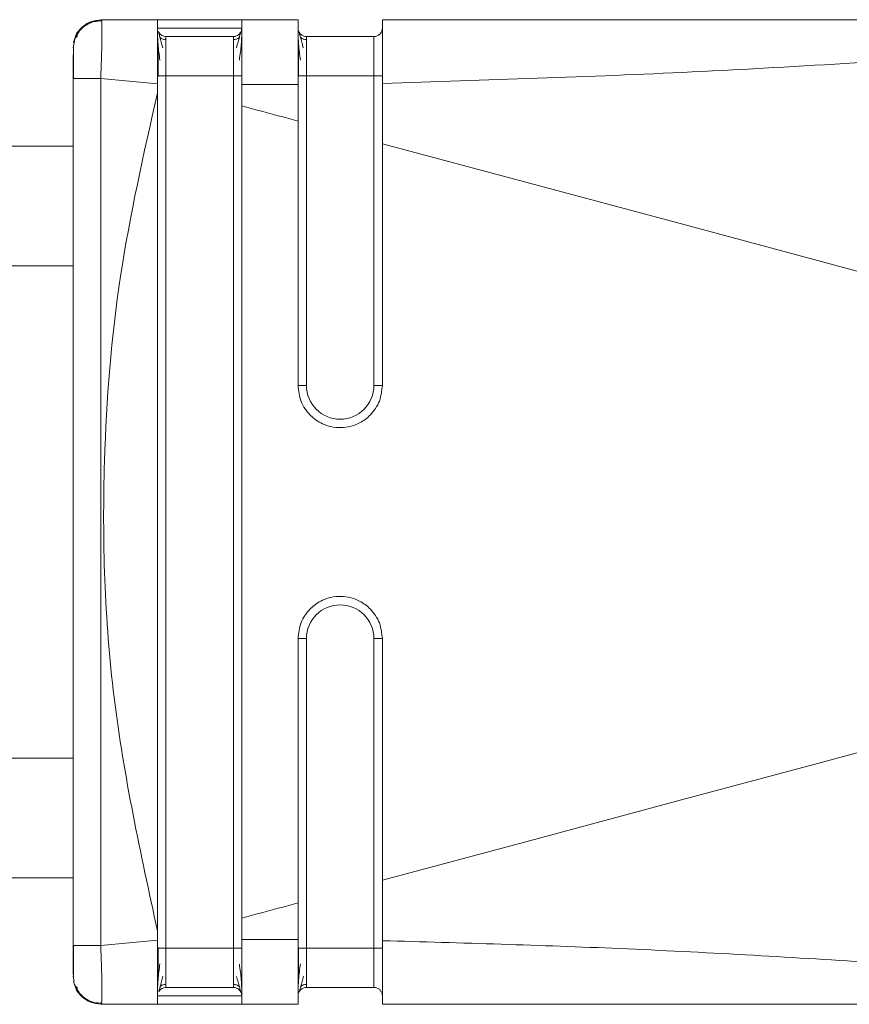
# Model space of a CAD drawing. Header units: millimetres. Extents: x -445 to 1926, y -59 to 420.
# Tile 30 of 44: x 611 to 626, y 391 to 409. Entities that reach past the tile are written whole.
import ezdxf

# ---------------------------------------------------------------- set-up
doc = ezdxf.new("R2010")
doc.units = ezdxf.units.MM
doc.linetypes.add('SLD-Solid', pattern=[0])

msp = doc.modelspace()

# ---------------------------------------------------------------- linework, layer by layer
at = {"color": 7, "linetype": 'SLD-Solid', "lineweight": 18}
for p, q in [((612.433, 408.872), (612.426, 408.892)), ((612.426, 408.892), (613.426, 408.892)), ((612.426, 408.892), (612.426, 408.892)), ((612.426, 408.892), (613.426, 408.892)), ((615.93, 408.892), (614.926, 408.892)), ((614.926, 408.892), (615.926, 408.892)), ((614.926, 408.892), (614.926, 408.892)), ((614.926, 408.892), (615.926, 408.892)), ((614.926, 408.892), (614.926, 408.892)), ((632.621, 408.892), (617.426, 408.892)), ((617.426, 408.892), (632.621, 408.892)), ((617.426, 408.892), (632.621, 408.892)), ((617.426, 408.892), (617.426, 408.892)), ((614.926, 408.742), (614.926, 408.742)), ((614.926, 408.665), (614.926, 408.679)), ((617.426, 408.742), (617.426, 408.742)), ((611.926, 408.392), (611.945, 408.485)), ((611.926, 408.392), (611.945, 408.485)), ((613.576, 408.592), (614.776, 408.592)), ((613.576, 408.592), (613.576, 408.592)), ((614.776, 408.592), (614.776, 408.592)), ((616.076, 408.592), (617.276, 408.592)), ((616.076, 408.592), (616.076, 408.592)), ((616.076, 408.592), (617.276, 408.592)), ((617.276, 408.592), (617.276, 408.592)), ((611.935, 408.437), (611.935, 408.392)), ((611.926, 392.438), (611.926, 407.847)), ((612.417, 407.847), (613.426, 407.753)), ((612.417, 392.438), (612.417, 407.847)), ((613.426, 407.585), (613.426, 407.753)), ((613.576, 407.892), (613.576, 392.392)), ((613.576, 407.892), (614.776, 407.892)), ((614.776, 392.392), (614.776, 407.892)), ((616.076, 407.892), (616.076, 402.392)), ((616.076, 407.892), (617.276, 407.892)), ((617.276, 402.392), (617.276, 407.892)), ((611.926, 406.642), (536.814, 406.642)), ((611.926, 404.517), (536.814, 404.517)), ((616.076, 397.892), (616.076, 392.392)), ((617.276, 392.392), (617.276, 397.892)), ((611.926, 395.767), (536.814, 395.767)), ((536.814, 393.642), (611.926, 393.642)), ((617.426, 393.596), (617.426, 392.523)), ((612.417, 392.438), (613.426, 392.531)), ((613.426, 392.531), (613.426, 392.7)), ((611.926, 392.438), (611.944, 392.438)), ((613.576, 392.392), (614.776, 392.392)), ((616.076, 392.392), (617.276, 392.392)), ((611.926, 391.892), (611.945, 391.8)), ((611.935, 391.919), (611.935, 391.848)), ((613.576, 391.692), (614.776, 391.692)), ((616.076, 391.692), (617.276, 391.692)), ((614.926, 391.392), (614.926, 391.542)), ((612.426, 391.392), (612.432, 391.432)), ((612.426, 391.392), (613.426, 391.392)), ((614.926, 391.392), (615.93, 391.392)), ((617.426, 391.392), (632.622, 391.392))]:
    msp.add_line(p, q, dxfattribs=at)
at = {"color": 7, "linetype": 'SLD-Solid', "lineweight": 18, "flags": 128}
for points in [[(613.426, 408.892), (613.484, 408.892), (613.646, 408.892), (613.889, 408.892), (614.176, 408.892), (614.463, 408.892), (614.707, 408.892), (614.869, 408.892), (614.926, 408.892)], [(614.926, 408.892), (614.869, 408.892), (614.707, 408.892), (614.463, 408.892), (614.176, 408.892), (613.889, 408.892), (613.646, 408.892), (613.484, 408.892), (613.426, 408.892)], [(614.926, 408.742), (614.869, 408.742), (614.707, 408.742), (614.463, 408.742), (614.176, 408.742), (613.889, 408.742), (613.646, 408.742), (613.484, 408.742), (613.426, 408.742)], [(614.776, 408.592), (614.731, 408.592), (614.601, 408.592), (614.406, 408.592), (614.176, 408.592), (613.947, 408.592), (613.752, 408.592), (613.622, 408.592), (613.576, 408.592)], [(613.426, 407.892), (613.429, 407.892), (613.438, 407.892), (613.452, 407.892), (613.47, 407.892), (613.493, 407.892), (613.519, 407.892), (613.547, 407.892), (613.576, 407.892)], [(615.926, 407.892), (615.929, 407.892), (615.938, 407.892), (615.952, 407.892), (615.97, 407.892), (615.993, 407.892), (616.019, 407.892), (616.047, 407.892), (616.076, 407.892)], [(615.926, 407.091), (615.802, 407.124), (615.677, 407.158), (615.552, 407.191), (615.427, 407.225), (615.302, 407.258), (615.177, 407.292), (615.052, 407.325), (614.926, 407.359)], [(637.999, 401.157), (635.494, 401.832), (632.965, 402.513), (630.413, 403.2), (627.843, 403.891), (625.257, 404.586), (622.657, 405.285), (620.046, 405.986), (617.426, 406.689)], [(615.926, 402.392), (615.929, 402.392), (615.938, 402.392), (615.952, 402.392), (615.97, 402.392), (615.993, 402.392), (616.019, 402.392), (616.047, 402.392), (616.076, 402.392)], [(617.426, 402.392), (617.424, 402.392), (617.415, 402.392), (617.401, 402.392), (617.383, 402.392), (617.36, 402.392), (617.334, 402.392), (617.306, 402.392), (617.276, 402.392)], [(637.999, 399.128), (635.494, 398.453), (632.964, 397.771), (630.413, 397.085), (627.843, 396.394), (625.257, 395.698), (622.657, 395), (620.046, 394.299), (617.426, 393.596)], [(615.926, 397.892), (615.929, 397.892), (615.938, 397.892), (615.952, 397.892), (615.97, 397.892), (615.993, 397.892), (616.019, 397.892), (616.047, 397.892), (616.076, 397.892)], [(617.426, 397.892), (617.424, 397.892), (617.415, 397.892), (617.401, 397.892), (617.383, 397.892), (617.36, 397.892), (617.334, 397.892), (617.306, 397.892), (617.276, 397.892)], [(615.926, 393.194), (615.802, 393.16), (615.677, 393.127), (615.552, 393.093), (615.427, 393.06), (615.302, 393.026), (615.177, 392.993), (615.052, 392.959), (614.926, 392.926)], [(613.426, 392.392), (613.429, 392.392), (613.438, 392.392), (613.452, 392.392), (613.47, 392.392), (613.493, 392.392), (613.519, 392.392), (613.547, 392.392), (613.576, 392.392)], [(615.926, 392.392), (615.929, 392.392), (615.938, 392.392), (615.952, 392.392), (615.97, 392.392), (615.993, 392.392), (616.019, 392.392), (616.047, 392.392), (616.076, 392.392)], [(613.426, 391.542), (613.484, 391.542), (613.646, 391.542), (613.889, 391.542), (614.176, 391.542), (614.463, 391.542), (614.707, 391.542), (614.869, 391.542), (614.926, 391.542)], [(613.426, 391.392), (613.484, 391.392), (613.646, 391.392), (613.889, 391.392), (614.176, 391.392), (614.463, 391.392), (614.707, 391.392), (614.869, 391.392), (614.926, 391.392)]]:
    msp.add_lwpolyline(points, dxfattribs=at)
at = {"color": 7, "linetype": 'SLD-Solid', "lineweight": 18}
for centre, radius, start, end in [((613.576, 408.742), 0.15, 211.7267, 270), ((613.576, 408.742), 0.15, 211.7343, 270), ((614.776, 408.742), 0.15, 270, 328.18), ((616.076, 408.742), 0.15, 179.9966, 270), ((616.076, 408.742), 0.15, 196.9366, 270), ((616.676, 402.392), 0.6, 180, 0), ((616.676, 397.892), 0.6, 0, 180), ((613.576, 391.542), 0.15, 90, 147.708), ((613.576, 391.542), 0.15, 90, 145.565), ((614.776, 391.542), 0.15, 22.506, 90), ((616.076, 391.542), 0.15, 90, 180)]:
    msp.add_arc(centre, radius, start, end, dxfattribs=at)
for points, knots in [([(611.945, 408.485), (611.95, 408.518), (611.963, 408.617), (612.066, 408.754), (612.23, 408.87), (612.361, 408.885), (612.426, 408.892)], [0, 0, 0, 0, 0.146778, 0.431186, 0.715593, 1, 1, 1, 1]), ([(611.959, 408.555), (611.96, 408.565), (611.973, 408.639), (612.068, 408.753), (612.229, 408.87), (612.361, 408.885), (612.426, 408.892)], [0, 0, 0, 0, 0.048095, 0.365397, 0.682698, 1, 1, 1, 1]), ([(612.445, 408.873), (612.397, 408.87), (612.297, 408.866), (612.156, 408.803), (612.034, 408.702), (611.986, 408.609), (611.962, 408.563)], [0, 0, 0, 0, 0.232612, 0.484175, 0.74422, 1, 1, 1, 1]), ([(612.429, 408.871), (612.387, 408.869), (612.293, 408.864), (612.156, 408.803), (612.034, 408.702), (611.986, 408.609), (611.962, 408.563)], [0, 0, 0, 0, 0.212819, 0.470871, 0.737623, 1, 1, 1, 1]), ([(612.417, 407.847), (612.42, 407.919), (612.426, 408.06), (612.435, 408.321), (612.441, 408.608), (612.439, 408.791), (612.435, 408.865), (612.433, 408.872), (612.433, 408.872)], [0, 0, 0, 0, 0.150114, 0.295392, 0.570388, 0.849738, 0.993788, 1, 1, 1, 1]), ([(613.426, 408.892), (613.426, 408.877), (613.426, 408.847), (613.426, 408.576), (613.426, 408.204), (613.426, 407.904), (613.426, 407.753)], [0, 0, 0, 0, 0.2500976, 0.4998872, 0.7496188, 1, 1, 1, 1]), ([(614.926, 408.892), (614.927, 408.875), (614.927, 408.841), (614.926, 408.58), (614.927, 408.206), (614.927, 407.897), (614.926, 407.738)], [0, 0, 0, 0, 0.2552155, 0.5005837, 0.7431346, 1, 1, 1, 1]), ([(615.926, 408.892), (615.926, 408.876), (615.926, 408.842), (615.926, 408.585), (615.926, 408.209), (615.926, 407.897), (615.926, 407.741)], [0, 0, 0, 0, 0.2508221, 0.5008245, 0.7509724, 1, 1, 1, 1]), ([(617.426, 407.761), (619.264, 407.819), (623.041, 407.936), (627.725, 408.246), (631.165, 408.482), (633.005, 408.615), (634.034, 408.697), (634.511, 408.748), (634.684, 408.774), (634.752, 408.793), (634.773, 408.803), (634.773, 408.814), (634.752, 408.823), (634.713, 408.832), (634.652, 408.841), (634.503, 408.855), (634.157, 408.873), (633.505, 408.889), (632.956, 408.891), (632.621, 408.892)], [0, 0, 0, 0, 0.277155, 0.569443, 0.709642, 0.801656, 0.852577, 0.869317, 0.879228, 0.882226, 0.884534, 0.88657, 0.888768, 0.891502, 0.895083, 0.899771, 0.916626, 0.949186, 1, 1, 1, 1]), ([(617.426, 408.892), (617.427, 408.877), (617.427, 408.846), (617.426, 408.654), (617.426, 408.56)], [0, 0, 0, 0, 0.510429, 1, 1, 1, 1]), ([(613.426, 408.676), (613.427, 408.644), (613.428, 408.581), (613.436, 408.456), (613.449, 408.321), (613.463, 408.224), (613.47, 408.176)], [0, 0, 0, 0, 0.262074, 0.516005, 0.761849, 1, 1, 1, 1]), ([(613.52, 408.395), (613.502, 408.463), (613.475, 408.566), (613.45, 408.652), (613.441, 408.675), (613.437, 408.686)], [0, 0, 0, 0, 0.485154, 0.738595, 1, 1, 1, 1]), ([(614.916, 408.686), (614.911, 408.675), (614.903, 408.652), (614.878, 408.565), (614.85, 408.463), (614.833, 408.395)], [0, 0, 0, 0, 0.261438, 0.514813, 1, 1, 1, 1]), ([(614.883, 408.176), (614.89, 408.224), (614.904, 408.321), (614.917, 408.455), (614.925, 408.58), (614.926, 408.643), (614.926, 408.675)], [0, 0, 0, 0, 0.238216, 0.484063, 0.737999, 1, 1, 1, 1]), ([(614.926, 407.892), (614.926, 408.015), (614.926, 408.247), (614.926, 408.491), (614.926, 408.636), (614.926, 408.723), (614.926, 408.736), (614.926, 408.742)], [0, 0, 0, 0, 0.274402, 0.520197, 0.661354, 0.819855, 1, 1, 1, 1]), ([(615.926, 408.676), (615.927, 408.644), (615.928, 408.581), (615.936, 408.456), (615.949, 408.321), (615.963, 408.224), (615.97, 408.176)], [0, 0, 0, 0, 0.262074, 0.516005, 0.761849, 1, 1, 1, 1]), ([(615.926, 408.654), (615.926, 408.642), (615.926, 408.604), (615.926, 408.503), (615.926, 408.35), (615.926, 408.147), (615.926, 407.979), (615.926, 407.892)], [0, 0, 0, 0, 0.104714, 0.304255, 0.474977, 0.729774, 1, 1, 1, 1]), ([(616.02, 408.395), (616.002, 408.463), (615.975, 408.566), (615.95, 408.652), (615.941, 408.675), (615.937, 408.686)], [0, 0, 0, 0, 0.485154, 0.738595, 1, 1, 1, 1]), ([(612.009, 408.607), (611.992, 408.596), (611.959, 408.577), (611.943, 408.513), (611.935, 408.483)], [0, 0, 0, 0, 0.524785, 1, 1, 1, 1]), ([(613.437, 408.454), (613.437, 408.415), (613.437, 408.336), (613.437, 408.195), (613.437, 408.043), (613.437, 407.938), (613.437, 407.885)], [0, 0, 0, 0, 0.249951, 0.499867, 0.749923, 1, 1, 1, 1]), ([(613.576, 408.539), (613.567, 408.54), (613.548, 408.54), (613.52, 408.548), (613.493, 408.56), (613.478, 408.573), (613.47, 408.579)], [0, 0, 0, 0, 0.2330034, 0.4800219, 0.737313, 1, 1, 1, 1]), ([(613.576, 408.592), (613.576, 408.582), (613.576, 408.561), (613.576, 408.399), (613.576, 408.168), (613.576, 407.984), (613.576, 407.892)], [0, 0, 0, 0, 0.250154, 0.499436, 0.749043, 1, 1, 1, 1]), ([(614.776, 407.892), (614.776, 407.984), (614.776, 408.168), (614.776, 408.399), (614.776, 408.561), (614.776, 408.582), (614.776, 408.592)], [0, 0, 0, 0, 0.250957, 0.500564, 0.749846, 1, 1, 1, 1]), ([(614.883, 408.579), (614.875, 408.573), (614.86, 408.56), (614.833, 408.548), (614.805, 408.54), (614.786, 408.54), (614.776, 408.539)], [0, 0, 0, 0, 0.2626841, 0.5199756, 0.7669958, 1, 1, 1, 1]), ([(615.937, 408.454), (615.937, 408.415), (615.937, 408.336), (615.937, 408.195), (615.937, 408.043), (615.937, 407.938), (615.937, 407.885)], [0, 0, 0, 0, 0.249951, 0.499867, 0.749923, 1, 1, 1, 1]), ([(616.076, 408.539), (616.067, 408.54), (616.048, 408.54), (616.02, 408.548), (615.993, 408.56), (615.978, 408.573), (615.97, 408.579)], [0, 0, 0, 0, 0.233003, 0.480022, 0.737313, 1, 1, 1, 1]), ([(616.076, 408.592), (616.076, 408.582), (616.076, 408.561), (616.076, 408.399), (616.076, 408.168), (616.076, 407.984), (616.076, 407.892)], [0, 0, 0, 0, 0.250154, 0.499436, 0.749043, 1, 1, 1, 1]), ([(617.276, 407.892), (617.276, 407.984), (617.276, 408.168), (617.276, 408.399), (617.276, 408.561), (617.276, 408.582), (617.276, 408.592)], [0, 0, 0, 0, 0.250957, 0.500564, 0.749846, 1, 1, 1, 1]), ([(617.426, 408.56), (617.426, 408.45), (617.427, 408.226), (617.427, 407.918), (617.426, 407.761)], [0, 0, 0, 0, 0.490418, 1, 1, 1, 1]), ([(617.426, 407.892), (617.426, 407.962), (617.426, 408.095), (617.426, 408.275), (617.426, 408.404), (617.426, 408.469), (617.426, 408.492)], [0, 0, 0, 0, 0.315244, 0.594195, 0.858802, 1, 1, 1, 1]), ([(611.935, 408.437), (611.935, 408.41), (611.935, 408.369), (611.935, 408.296), (611.935, 408.272)], [0, 0, 0, 0, 0.674694, 1, 1, 1, 1]), ([(611.926, 407.847), (611.926, 407.928), (611.926, 408.09), (611.926, 408.208), (611.926, 408.267)], [0, 0, 0, 0, 0.4993925, 1, 1, 1, 1]), ([(611.935, 408.272), (611.935, 408.249), (611.935, 408.18), (611.935, 408.03), (611.935, 407.904), (611.935, 407.841)], [0, 0, 0, 0, 0.20561, 0.602654, 1, 1, 1, 1]), ([(617.426, 407.761), (617.426, 407.557), (617.426, 407.204), (617.426, 406.842), (617.426, 406.689)], [0, 0, 0, 0, 0.576678, 1, 1, 1, 1]), ([(613.426, 392.7), (613.127, 394.075), (612.528, 396.822), (612.408, 400.747), (612.692, 404.352), (613.181, 406.506), (613.426, 407.585)], [0, 0, 0, 0, 0.2802402, 0.559855, 0.7796013, 1, 1, 1, 1]), ([(613.426, 392.7), (613.426, 395.478), (613.426, 400.44), (613.426, 405.402), (613.426, 407.585)], [0, 0, 0, 0, 0.559993, 1, 1, 1, 1]), ([(614.926, 407.738), (615.112, 407.738), (615.445, 407.738), (615.779, 407.74), (615.926, 407.741)], [0, 0, 0, 0, 0.556487, 1, 1, 1, 1]), ([(614.926, 407.738), (614.926, 407.666), (614.926, 407.54), (614.926, 407.414), (614.926, 407.359)], [0, 0, 0, 0, 0.566355, 1, 1, 1, 1]), ([(615.926, 407.091), (615.926, 407.211), (615.926, 407.428), (615.926, 407.644), (615.926, 407.741)], [0, 0, 0, 0, 0.5493, 1, 1, 1, 1]), ([(614.926, 407.359), (614.926, 404.665), (614.926, 399.853), (614.926, 395.042), (614.926, 392.926)], [0, 0, 0, 0, 0.560031, 1, 1, 1, 1]), ([(615.926, 402.392), (615.926, 403.269), (615.926, 404.836), (615.926, 406.402), (615.926, 407.091)], [0, 0, 0, 0, 0.5599755, 1, 1, 1, 1]), ([(617.426, 406.689), (617.426, 405.887), (617.426, 404.455), (617.426, 403.022), (617.426, 402.392)], [0, 0, 0, 0, 0.560015, 1, 1, 1, 1]), ([(615.926, 402.392), (615.937, 402.295), (615.953, 402.148), (616.049, 401.973), (616.168, 401.828), (616.327, 401.717), (616.515, 401.654), (616.689, 401.635), (616.865, 401.659), (617.047, 401.73), (617.196, 401.84), (617.308, 401.979), (617.401, 402.153), (617.416, 402.298), (617.426, 402.392)], [0, 0, 0, 0, 0.123082, 0.18658, 0.251196, 0.361764, 0.428626, 0.503058, 0.584391, 0.652955, 0.751381, 0.816619, 0.879885, 1, 1, 1, 1]), ([(617.426, 397.892), (617.416, 397.987), (617.401, 398.132), (617.308, 398.306), (617.196, 398.445), (617.047, 398.554), (616.865, 398.625), (616.689, 398.65), (616.515, 398.631), (616.327, 398.567), (616.168, 398.457), (616.049, 398.311), (615.953, 398.137), (615.937, 397.989), (615.926, 397.892)], [0, 0, 0, 0, 0.1201084, 0.1833772, 0.2486222, 0.3470379, 0.4156022, 0.4969406, 0.5713599, 0.6382175, 0.7488006, 0.8134106, 0.8769066, 1, 1, 1, 1]), ([(615.926, 393.194), (615.926, 394.071), (615.926, 395.637), (615.926, 397.203), (615.926, 397.892)], [0, 0, 0, 0, 0.560002, 1, 1, 1, 1]), ([(617.426, 397.892), (617.426, 397.09), (617.426, 395.658), (617.426, 394.226), (617.426, 393.596)], [0, 0, 0, 0, 0.559985, 1, 1, 1, 1]), ([(615.926, 392.544), (615.926, 392.667), (615.926, 392.882), (615.926, 393.1), (615.926, 393.194)], [0, 0, 0, 0, 0.570582, 1, 1, 1, 1]), ([(614.926, 392.926), (614.926, 392.856), (614.926, 392.729), (614.926, 392.603), (614.926, 392.547)], [0, 0, 0, 0, 0.5536399, 1, 1, 1, 1]), ([(613.426, 392.531), (613.426, 392.381), (613.426, 392.081), (613.426, 391.709), (613.426, 391.438), (613.426, 391.408), (613.426, 391.392)], [0, 0, 0, 0, 0.250255, 0.500093, 0.749776, 1, 1, 1, 1]), ([(615.926, 392.544), (615.739, 392.545), (615.405, 392.547), (615.072, 392.547), (614.926, 392.547)], [0, 0, 0, 0, 0.563222, 1, 1, 1, 1]), ([(614.926, 392.547), (614.927, 392.388), (614.927, 392.079), (614.926, 391.705), (614.927, 391.444), (614.927, 391.41), (614.926, 391.392)], [0, 0, 0, 0, 0.2568574, 0.4994269, 0.7447768, 1, 1, 1, 1]), ([(615.926, 392.544), (615.926, 392.388), (615.926, 392.076), (615.926, 391.7), (615.926, 391.442), (615.926, 391.409), (615.926, 391.392)], [0, 0, 0, 0, 0.249034, 0.499186, 0.749184, 1, 1, 1, 1]), ([(611.926, 391.925), (611.926, 391.93), (611.926, 391.948), (611.926, 392.071), (611.926, 392.249), (611.926, 392.375), (611.926, 392.438)], [0, 0, 0, 0, 0.123715, 0.463839, 0.732822, 1, 1, 1, 1]), ([(611.935, 392.444), (611.935, 392.381), (611.935, 392.256), (611.935, 392.119), (611.935, 392.062), (611.935, 392.05)], [0, 0, 0, 0, 0.4450983, 0.8898437, 1, 1, 1, 1]), ([(611.935, 392.444), (611.935, 392.381), (611.935, 392.255), (611.935, 392.104), (611.935, 392.036), (611.935, 392.013)], [0, 0, 0, 0, 0.397346, 0.79439, 1, 1, 1, 1]), ([(611.944, 392.438), (611.948, 392.438), (611.962, 392.438), (612.063, 392.438), (612.223, 392.438), (612.353, 392.438), (612.417, 392.438)], [0, 0, 0, 0, 0.151362, 0.434241, 0.717121, 1, 1, 1, 1]), ([(612.432, 391.432), (612.434, 391.442), (612.44, 391.471), (612.44, 391.683), (612.435, 391.962), (612.426, 392.225), (612.42, 392.366), (612.417, 392.438)], [0, 0, 0, 0, 0.149465, 0.429107, 0.704277, 0.849701, 1, 1, 1, 1]), ([(613.437, 392.4), (613.437, 392.347), (613.437, 392.243), (613.437, 392.091), (613.437, 391.95), (613.437, 391.872), (613.437, 391.833)], [0, 0, 0, 0, 0.250243, 0.500316, 0.750205, 1, 1, 1, 1]), ([(613.576, 392.392), (613.576, 392.3), (613.576, 392.117), (613.576, 391.885), (613.576, 391.724), (613.576, 391.703), (613.576, 391.692)], [0, 0, 0, 0, 0.250957, 0.500564, 0.749846, 1, 1, 1, 1]), ([(614.776, 391.692), (614.776, 391.703), (614.776, 391.724), (614.776, 391.885), (614.776, 392.117), (614.776, 392.3), (614.776, 392.392)], [0, 0, 0, 0, 0.250154, 0.4994363, 0.7490432, 1, 1, 1, 1]), ([(614.926, 391.542), (614.926, 391.558), (614.926, 391.587), (614.926, 391.772), (614.926, 391.966), (614.926, 392.163), (614.926, 392.313), (614.926, 392.392)], [0, 0, 0, 0, 0.276095, 0.522512, 0.663133, 0.820821, 1, 1, 1, 1]), ([(615.937, 392.4), (615.937, 392.347), (615.937, 392.243), (615.937, 392.091), (615.937, 391.95), (615.937, 391.872), (615.937, 391.833)], [0, 0, 0, 0, 0.250243, 0.500316, 0.750205, 1, 1, 1, 1]), ([(616.076, 392.392), (616.076, 392.3), (616.076, 392.117), (616.076, 391.885), (616.076, 391.724), (616.076, 391.703), (616.076, 391.692)], [0, 0, 0, 0, 0.250957, 0.500564, 0.749846, 1, 1, 1, 1]), ([(617.276, 391.692), (617.276, 391.703), (617.276, 391.724), (617.276, 391.885), (617.276, 392.117), (617.276, 392.3), (617.276, 392.392)], [0, 0, 0, 0, 0.250154, 0.499436, 0.749043, 1, 1, 1, 1]), ([(632.621, 391.392), (633.148, 391.394), (633.785, 391.395), (634.465, 391.427), (634.645, 391.442), (634.722, 391.455), (634.749, 391.461), (634.766, 391.467), (634.774, 391.474), (634.77, 391.483), (634.75, 391.493), (634.712, 391.503), (634.617, 391.521), (634.42, 391.547), (633.933, 391.596), (632.963, 391.673), (631.249, 391.797), (628.888, 391.96), (625.589, 392.175), (621.735, 392.401), (618.834, 392.483), (617.426, 392.523)], [0, 0, 0, 0, 0.079633, 0.096416, 0.106506, 0.108989, 0.110947, 0.112535, 0.113904, 0.115836, 0.117972, 0.120667, 0.124353, 0.135955, 0.15357, 0.20236, 0.286651, 0.417176, 0.562519, 0.787792, 1, 1, 1, 1]), ([(617.426, 392.523), (617.427, 392.365), (617.427, 392.056), (617.426, 391.831), (617.426, 391.721)], [0, 0, 0, 0, 0.5095325, 1, 1, 1, 1]), ([(617.426, 391.792), (617.426, 391.808), (617.426, 391.867), (617.426, 391.989), (617.426, 392.177), (617.426, 392.318), (617.426, 392.392)], [0, 0, 0, 0, 0.101181, 0.367066, 0.664503, 1, 1, 1, 1]), ([(611.935, 392.05), (611.935, 392.013), (611.935, 391.925), (611.935, 391.876), (611.935, 391.847)], [0, 0, 0, 0, 0.429235, 1, 1, 1, 1]), ([(613.47, 392.11), (613.463, 392.062), (613.449, 391.964), (613.436, 391.828), (613.428, 391.702), (613.427, 391.639), (613.426, 391.607)], [0, 0, 0, 0, 0.2383415, 0.4842395, 0.7380949, 1, 1, 1, 1]), ([(614.926, 391.606), (614.926, 391.638), (614.925, 391.701), (614.917, 391.826), (614.904, 391.962), (614.89, 392.06), (614.883, 392.108)], [0, 0, 0, 0, 0.261923, 0.515785, 0.761658, 1, 1, 1, 1]), ([(615.97, 392.11), (615.963, 392.062), (615.949, 391.964), (615.936, 391.828), (615.928, 391.702), (615.927, 391.639), (615.926, 391.607)], [0, 0, 0, 0, 0.238341, 0.48424, 0.738095, 1, 1, 1, 1]), ([(613.447, 391.618), (613.451, 391.628), (613.46, 391.647), (613.484, 391.727), (613.506, 391.826), (613.521, 391.892)], [0, 0, 0, 0, 0.259025, 0.511886, 1, 1, 1, 1]), ([(614.833, 391.889), (614.851, 391.822), (614.878, 391.719), (614.904, 391.632), (614.912, 391.609), (614.916, 391.597)], [0, 0, 0, 0, 0.485076, 0.738499, 1, 1, 1, 1]), ([(615.947, 391.618), (615.951, 391.628), (615.96, 391.647), (615.984, 391.727), (616.006, 391.826), (616.021, 391.892)], [0, 0, 0, 0, 0.259025, 0.511886, 1, 1, 1, 1]), ([(611.935, 391.802), (611.943, 391.771), (611.959, 391.708), (611.992, 391.688), (612.009, 391.678)], [0, 0, 0, 0, 0.475268, 1, 1, 1, 1]), ([(611.959, 391.73), (611.961, 391.72), (611.973, 391.646), (612.068, 391.532), (612.229, 391.415), (612.361, 391.4), (612.426, 391.392)], [0, 0, 0, 0, 0.047521, 0.365014, 0.682507, 1, 1, 1, 1]), ([(611.962, 391.722), (611.986, 391.676), (612.034, 391.583), (612.156, 391.481), (612.297, 391.419), (612.397, 391.414), (612.445, 391.412)], [0, 0, 0, 0, 0.25578, 0.515825, 0.767388, 1, 1, 1, 1]), ([(613.47, 391.705), (613.478, 391.712), (613.493, 391.724), (613.52, 391.737), (613.548, 391.745), (613.567, 391.746), (613.576, 391.746)], [0, 0, 0, 0, 0.2626881, 0.5199818, 0.767001, 1, 1, 1, 1]), ([(614.776, 391.745), (614.786, 391.745), (614.805, 391.744), (614.833, 391.737), (614.86, 391.724), (614.875, 391.712), (614.883, 391.705)], [0, 0, 0, 0, 0.233002, 0.48002, 0.737312, 1, 1, 1, 1]), ([(615.926, 391.72), (615.926, 391.709), (615.926, 391.67), (615.926, 391.649), (615.926, 391.633)], [0, 0, 0, 0, 0.272649, 1, 1, 1, 1]), ([(615.97, 391.705), (615.978, 391.712), (615.993, 391.724), (616.02, 391.737), (616.048, 391.745), (616.067, 391.746), (616.076, 391.746)], [0, 0, 0, 0, 0.262688, 0.519982, 0.767001, 1, 1, 1, 1]), ([(617.385, 391.645), (617.384, 391.646), (617.373, 391.664), (617.334, 391.685), (617.296, 391.69), (617.276, 391.692)], [0, 0, 0, 0, 0.038266, 0.519133, 1, 1, 1, 1]), ([(617.426, 391.721), (617.426, 391.628), (617.427, 391.438), (617.427, 391.408), (617.426, 391.392)], [0, 0, 0, 0, 0.489594, 1, 1, 1, 1]), ([(617.426, 391.542), (617.425, 391.562), (617.421, 391.601), (617.397, 391.63), (617.385, 391.645)], [0, 0, 0, 0, 0.520026, 1, 1, 1, 1])]:
    msp.add_open_spline(points, degree=3, knots=knots, dxfattribs=at)
for points in [[(614.926, 408.742), (614.924, 408.723), (614.92, 408.683), (614.885, 408.634), (614.835, 408.599), (614.796, 408.595), (614.776, 408.592)], [(617.426, 408.742), (617.424, 408.723), (617.42, 408.683), (617.385, 408.634), (617.335, 408.599), (617.296, 408.595), (617.276, 408.592)], [(617.426, 408.742), (617.424, 408.723), (617.42, 408.684), (617.385, 408.634), (617.335, 408.599), (617.296, 408.595), (617.276, 408.592)], [(611.926, 407.847), (611.934, 407.847), (611.948, 407.847), (612.062, 407.847), (612.223, 407.847), (612.353, 407.847), (612.417, 407.847)], [(614.926, 407.892), (614.924, 407.892), (614.92, 407.892), (614.885, 407.892), (614.835, 407.892), (614.796, 407.892), (614.776, 407.892)], [(617.426, 407.892), (617.424, 407.892), (617.42, 407.892), (617.385, 407.892), (617.335, 407.892), (617.296, 407.892), (617.276, 407.892)], [(614.926, 392.392), (614.924, 392.392), (614.92, 392.392), (614.885, 392.392), (614.835, 392.392), (614.796, 392.392), (614.776, 392.392)], [(617.426, 392.392), (617.424, 392.392), (617.42, 392.392), (617.385, 392.392), (617.335, 392.392), (617.296, 392.392), (617.276, 392.392)], [(614.926, 391.542), (614.924, 391.562), (614.92, 391.601), (614.885, 391.651), (614.835, 391.686), (614.796, 391.69), (614.776, 391.692)]]:
    msp.add_open_spline(points, degree=3, dxfattribs=at)

doc.saveas('drawing.dxf')
